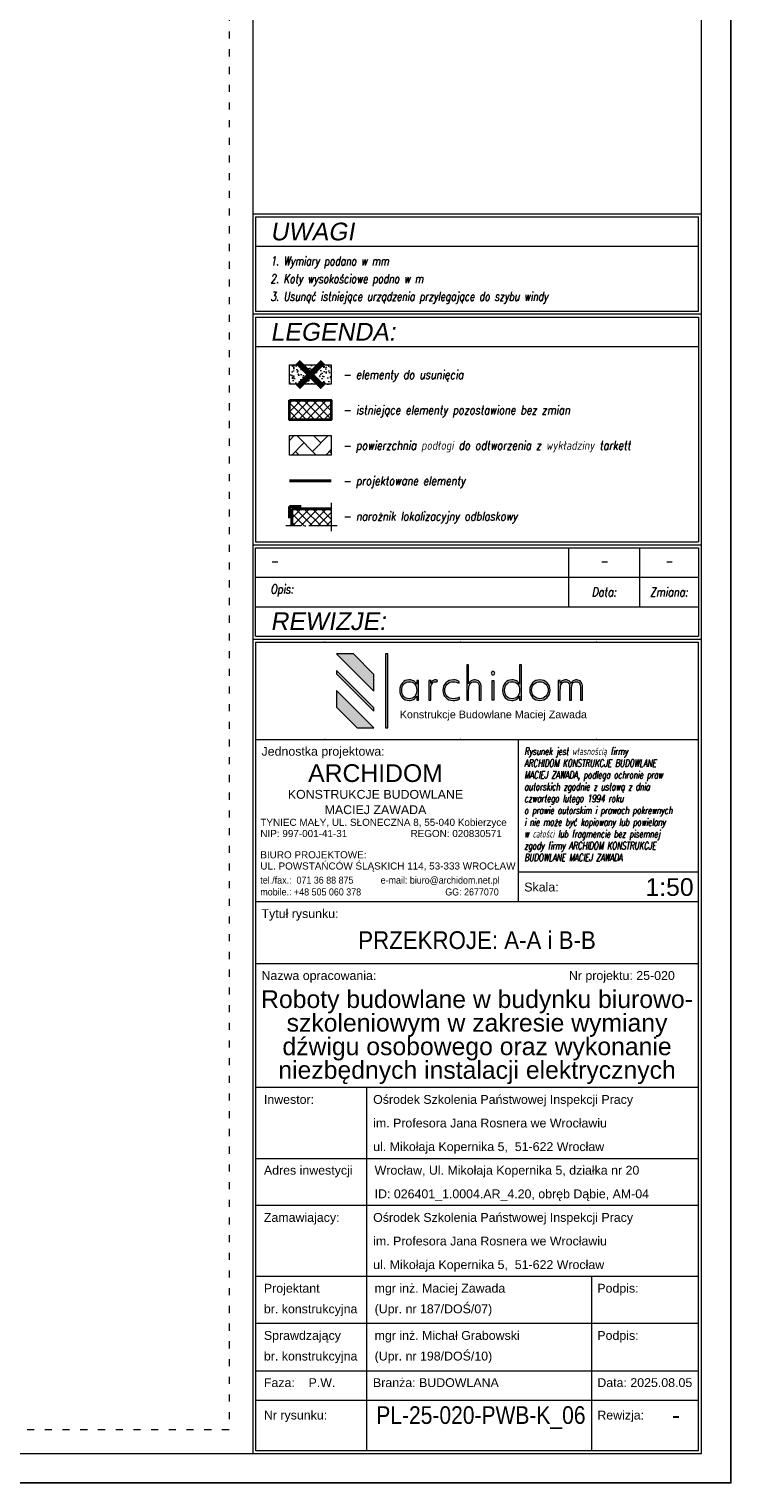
# Model space of a CAD drawing. Header units: millimetres. Extents: x 558 to 31258, y -5755 to 11028.
# Tile 57 of 58: x 30664 to 31258, y 8928 to 10160. Entities that reach past the tile are written whole.
import ezdxf
from ezdxf.enums import TextEntityAlignment as Align

# ---------------------------------------------------------------- set-up
doc = ezdxf.new("R2010")
doc.units = ezdxf.units.MM
doc.linetypes.add('ACAD_ISO03W100', pattern=[30, 12, -18])
doc.linetypes.add('ACAD_ISO04W100', pattern=[30, 24, -3, 0, -3])
for name, color, linetype, lineweight in [('K_Grube', 4, 'Continuous', 35), ('K_Grube_projektowane', 10, 'Continuous', 40), ('K_Kreskowanie', 8, 'Continuous', 5), ('K_Naroznik', 160, 'Continuous', 40), ('K_Opis_zmienny', 2, 'Continuous', 13), ('K_Osie', 1, 'ACAD_ISO04W100', 5), ('K_Ramka', 7, 'Continuous', 18), ('K_Widokowe', 6, 'Continuous', 13), ('K_Wyburzenia', 8, 'Continuous', 5)]:
    doc.layers.add(name, color=color, linetype=linetype, lineweight=lineweight)
doc.styles.add('Logo1', font='arial.ttf', dxfattribs={"height": 13})
doc.styles.get("Standard").update_dxf_attribs({"font": 'arial.ttf'})
doc.styles.add('Tytuł 20', font='arial.ttf', dxfattribs={"width": 0.8, "oblique": 10, "height": 6})
doc.styles.add('Zwykły 100', font='romans.shx', dxfattribs={"width": 0.8, "oblique": 10, "height": 15})
doc.styles.add('Zwykły 20', font='romans.shx', dxfattribs={"width": 0.8, "oblique": 10, "height": 3})

# ---------------------------------------------------------------- blocks, each defined once
blk = doc.blocks.new('Logo_archidom_2018_black')
at = {"lineweight": 0}
h = blk.add_hatch(color=256, dxfattribs=at)
h.dxf.hatch_style = 2
h.paths.add_polyline_path([(-181.7, 145), (-210, 145), (-147, 82), (-147, 110.3)])
h = blk.add_hatch(color=256, dxfattribs=at)
h.dxf.hatch_style = 2
h.paths.add_polyline_path([(-123, 145), (-127, 145), (-127, 20), (-123, 20)])
h = blk.add_hatch(color=256, dxfattribs=at)
h.dxf.hatch_style = 2
edge = h.paths.add_edge_path()
edge.add_spline(control_points=[(34.9, 66.8), (34.9, 66.8), (31.7, 66.8), (31.7, 66.8), (31.7, 66.8), (31.7, 87.6), (31.7, 87.6), (31.7, 91.2), (31, 93.8), (29.7, 95.5), (28.5, 97.1), (26.4, 97.9), (23.5, 97.9), (20.1, 97.9), (17.5, 96.7), (16, 94.3), (14.4, 91.9), (13.6, 88.1), (13.6, 82.9), (13.6, 82.9), (13.6, 66.8), (13.6, 66.8), (13.6, 66.8), (10.3, 66.8), (10.3, 66.8), (10.3, 66.8), (10.3, 126.5), (10.3, 126.5), (10.3, 126.5), (13.6, 126.5), (13.6, 126.5), (13.6, 126.5), (13.6, 94.6), (13.6, 94.6), (14.7, 97), (16, 98.7), (17.7, 99.6), (19.3, 100.5), (21.5, 101), (24.4, 101), (27.6, 101), (30.2, 99.9), (32.1, 97.8), (34, 95.6), (34.9, 92.7), (34.9, 88.9), (34.9, 88.9), (34.9, 66.8), (34.9, 66.8)], knot_values=[0, 0, 0, 0, 1, 1, 1, 2, 2, 2, 3, 3, 3, 4, 4, 4, 5, 5, 5, 6, 6, 6, 7, 7, 7, 8, 8, 8, 9, 9, 9, 10, 10, 10, 11, 11, 11, 12, 12, 12, 13, 13, 13, 14, 14, 14, 15, 15, 15, 16, 16, 16, 16], degree=3, periodic=0)
h = blk.add_hatch(color=256, dxfattribs=at)
h.dxf.hatch_style = 2
edge = h.paths.add_edge_path()
edge.add_spline(control_points=[(103, 66.8), (103, 66.8), (99.8, 66.8), (99.8, 66.8), (99.8, 66.8), (99.8, 73.2), (99.8, 73.2), (98.3, 70.7), (96.5, 68.9), (94.4, 67.8), (92.3, 66.7), (89.8, 66.1), (86.9, 66.1), (82.3, 66.1), (78.5, 67.7), (75.6, 70.8), (72.7, 73.9), (71.2, 78), (71.2, 83.2), (71.2, 88.5), (72.6, 92.8), (75.5, 96), (78.4, 99.3), (82.1, 101), (86.7, 101), (90.2, 101), (92.9, 100.4), (94.8, 99.3), (96.7, 98.2), (98.4, 96.4), (99.8, 93.9), (99.8, 93.9), (99.8, 126.5), (99.8, 126.5), (99.8, 126.5), (103, 126.5), (103, 126.5), (103, 126.5), (103, 66.8), (103, 66.8)], knot_values=[0, 0, 0, 0, 1, 1, 1, 2, 2, 2, 3, 3, 3, 4, 4, 4, 5, 5, 5, 6, 6, 6, 7, 7, 7, 8, 8, 8, 9, 9, 9, 10, 10, 10, 11, 11, 11, 12, 12, 12, 13, 13, 13, 13], degree=3, periodic=0)
edge = h.paths.add_edge_path()
edge.add_spline(control_points=[(99.8, 83.6), (99.8, 88), (98.6, 91.5), (96.3, 94.1), (93.9, 96.6), (90.8, 97.9), (86.9, 97.9), (83.2, 97.9), (80.2, 96.6), (77.9, 93.9), (75.6, 91.2), (74.5, 87.6), (74.5, 83.2), (74.5, 78.9), (75.6, 75.5), (78, 72.9), (80.3, 70.4), (83.4, 69.1), (87.3, 69.1), (91.1, 69.1), (94.2, 70.4), (96.4, 73.1), (98.7, 75.7), (99.8, 79.2), (99.8, 83.6)], knot_values=[0, 0, 0, 0, 1, 1, 1, 2, 2, 2, 3, 3, 3, 4, 4, 4, 5, 5, 5, 6, 6, 6, 7, 7, 7, 8, 8, 8, 8], degree=3, periodic=0)
h = blk.add_hatch(color=256, dxfattribs=at)
h.dxf.hatch_style = 2
h.paths.add_polyline_path([(-210, 116.8), (-210, 111.2), (-147, 48.2), (-147, 53.8)])
h = blk.add_hatch(color=256, dxfattribs=at)
h.dxf.hatch_style = 2
edge = h.paths.add_edge_path()
edge.add_spline(control_points=[(-71.2, 66.8), (-71.2, 66.8), (-74.4, 66.8), (-74.4, 66.8), (-74.4, 66.8), (-74.4, 73.2), (-74.4, 73.2), (-75.9, 70.7), (-77.7, 68.9), (-79.8, 67.8), (-81.9, 66.7), (-84.4, 66.1), (-87.3, 66.1), (-92, 66.1), (-95.7, 67.7), (-98.7, 70.8), (-101.6, 73.9), (-103, 78), (-103, 83.2), (-103, 88.5), (-101.6, 92.8), (-98.7, 96), (-95.8, 99.3), (-92.1, 101), (-87.5, 101), (-84.2, 101), (-81.6, 100.4), (-79.6, 99.3), (-77.6, 98.2), (-75.8, 96.4), (-74.4, 93.9), (-74.4, 93.9), (-74.4, 100.2), (-74.4, 100.2), (-74.4, 100.2), (-71.2, 100.2), (-71.2, 100.2), (-71.2, 100.2), (-71.2, 66.8), (-71.2, 66.8)], knot_values=[0, 0, 0, 0, 1, 1, 1, 2, 2, 2, 3, 3, 3, 4, 4, 4, 5, 5, 5, 6, 6, 6, 7, 7, 7, 8, 8, 8, 9, 9, 9, 10, 10, 10, 11, 11, 11, 12, 12, 12, 13, 13, 13, 13], degree=3, periodic=0)
edge = h.paths.add_edge_path()
edge.add_spline(control_points=[(-74.4, 83.6), (-74.4, 88), (-75.6, 91.5), (-77.9, 94.1), (-80.3, 96.6), (-83.4, 97.9), (-87.3, 97.9), (-91, 97.9), (-94, 96.6), (-96.3, 93.9), (-98.6, 91.2), (-99.8, 87.6), (-99.8, 83.2), (-99.8, 78.9), (-98.6, 75.5), (-96.3, 72.9), (-93.9, 70.4), (-90.8, 69.1), (-86.9, 69.1), (-83.1, 69.1), (-80.1, 70.4), (-77.8, 73.1), (-75.6, 75.7), (-74.4, 79.2), (-74.4, 83.6)], knot_values=[0, 0, 0, 0, 1, 1, 1, 2, 2, 2, 3, 3, 3, 4, 4, 4, 5, 5, 5, 6, 6, 6, 7, 7, 7, 8, 8, 8, 8], degree=3, periodic=0)
h = blk.add_hatch(color=256, dxfattribs=at)
h.dxf.hatch_style = 2
edge = h.paths.add_edge_path()
edge.add_spline(control_points=[(-39, 100.2), (-39, 100.2), (-40.1, 97.2), (-40.1, 97.2), (-40.5, 97.4), (-40.9, 97.6), (-41.4, 97.7), (-41.9, 97.9), (-42.4, 97.9), (-42.9, 97.9), (-45.6, 97.9), (-47.5, 96.6), (-48.8, 93.8), (-50.1, 91.1), (-50.7, 86.9), (-50.7, 81.3), (-50.7, 81.3), (-50.7, 66.8), (-50.7, 66.8), (-50.7, 66.8), (-53.9, 66.8), (-53.9, 66.8), (-53.9, 66.8), (-53.9, 100.2), (-53.9, 100.2), (-53.9, 100.2), (-50.7, 100.2), (-50.7, 100.2), (-50.7, 100.2), (-50.7, 94.9), (-50.7, 94.9), (-49.9, 97), (-48.9, 98.6), (-47.5, 99.5), (-46.2, 100.5), (-44.4, 101), (-42.2, 101), (-41.6, 101), (-41, 100.9), (-40.5, 100.8), (-39.9, 100.6), (-39.5, 100.5), (-39, 100.2)], knot_values=[0, 0, 0, 0, 1, 1, 1, 2, 2, 2, 3, 3, 3, 4, 4, 4, 5, 5, 5, 6, 6, 6, 7, 7, 7, 8, 8, 8, 9, 9, 9, 10, 10, 10, 11, 11, 11, 12, 12, 12, 13, 13, 13, 14, 14, 14, 14], degree=3, periodic=0)
h = blk.add_hatch(color=256, dxfattribs=at)
h.dxf.hatch_style = 2
edge = h.paths.add_edge_path()
edge.add_spline(control_points=[(-1.7, 68.5), (-3.3, 67.7), (-5.1, 67.1), (-7, 66.7), (-8.8, 66.3), (-10.9, 66.1), (-13, 66.1), (-18, 66.1), (-22.1, 67.7), (-25.3, 70.9), (-28.5, 74.1), (-30.1, 78.3), (-30.1, 83.3), (-30.1, 88.6), (-28.4, 92.8), (-25.1, 96.1), (-21.8, 99.3), (-17.4, 101), (-12.1, 101), (-10.3, 101), (-8.6, 100.8), (-7, 100.4), (-5.4, 99.9), (-3.8, 99.3), (-2.3, 98.5), (-2.3, 98.5), (-2.3, 95.2), (-2.3, 95.2), (-3.8, 96.1), (-5.4, 96.8), (-7.1, 97.2), (-8.7, 97.7), (-10.4, 97.9), (-12.1, 97.9), (-16.7, 97.9), (-20.3, 96.6), (-22.9, 93.9), (-25.5, 91.2), (-26.8, 87.6), (-26.8, 83), (-26.8, 79), (-25.5, 75.6), (-22.7, 73), (-20, 70.4), (-16.5, 69.1), (-12.1, 69.1), (-10.1, 69.1), (-8.3, 69.4), (-6.6, 69.8), (-4.8, 70.3), (-3.2, 71), (-1.7, 71.9), (-1.7, 71.9), (-1.7, 68.5), (-1.7, 68.5)], knot_values=[0, 0, 0, 0, 1, 1, 1, 2, 2, 2, 3, 3, 3, 4, 4, 4, 5, 5, 5, 6, 6, 6, 7, 7, 7, 8, 8, 8, 9, 9, 9, 10, 10, 10, 11, 11, 11, 12, 12, 12, 13, 13, 13, 14, 14, 14, 15, 15, 15, 16, 16, 16, 17, 17, 17, 18, 18, 18, 18], degree=3, periodic=0)
h = blk.add_hatch(color=256, dxfattribs=at)
h.dxf.hatch_style = 2
edge = h.paths.add_edge_path()
edge.add_spline(control_points=[(57.7, 112.4), (57.7, 111.6), (57.5, 110.9), (56.9, 110.3), (56.3, 109.8), (55.6, 109.5), (54.8, 109.5), (54, 109.5), (53.4, 109.8), (52.8, 110.3), (52.2, 110.9), (51.9, 111.6), (51.9, 112.4), (51.9, 113.2), (52.2, 113.9), (52.8, 114.4), (53.4, 115), (54, 115.3), (54.8, 115.3), (55.6, 115.3), (56.3, 115), (56.9, 114.4), (57.5, 113.9), (57.7, 113.2), (57.7, 112.4)], knot_values=[0, 0, 0, 0, 1, 1, 1, 2, 2, 2, 3, 3, 3, 4, 4, 4, 5, 5, 5, 6, 6, 6, 7, 7, 7, 8, 8, 8, 8], degree=3, periodic=0)
h.paths.add_polyline_path([(56.5, 66.8), (53.3, 66.8), (53.3, 100.2), (56.5, 100.2)])
h = blk.add_hatch(color=256, dxfattribs=at)
h.dxf.hatch_style = 2
edge = h.paths.add_edge_path()
edge.add_spline(control_points=[(151.6, 83.7), (151.6, 78.8), (149.9, 74.6), (146.5, 71.2), (143.1, 67.8), (139, 66.1), (134.2, 66.1), (129.4, 66.1), (125.4, 67.8), (122, 71.2), (118.6, 74.6), (117, 78.8), (117, 83.7), (117, 88.5), (118.6, 92.6), (122, 96), (125.3, 99.3), (129.4, 101), (134.2, 101), (139.1, 101), (143.2, 99.3), (146.6, 96), (149.9, 92.6), (151.6, 88.5), (151.6, 83.7)], knot_values=[0, 0, 0, 0, 1, 1, 1, 2, 2, 2, 3, 3, 3, 4, 4, 4, 5, 5, 5, 6, 6, 6, 7, 7, 7, 8, 8, 8, 8], degree=3, periodic=0)
edge = h.paths.add_edge_path()
edge.add_spline(control_points=[(148.3, 83.6), (148.3, 87.6), (147, 91), (144.3, 93.8), (141.6, 96.6), (138.3, 97.9), (134.3, 97.9), (130.4, 97.9), (127, 96.6), (124.3, 93.8), (121.6, 91.1), (120.2, 87.7), (120.2, 83.6), (120.2, 79.5), (121.6, 76.1), (124.3, 73.3), (127.1, 70.5), (130.4, 69.1), (134.3, 69.1), (138.2, 69.1), (141.5, 70.5), (144.3, 73.3), (147, 76.1), (148.3, 79.5), (148.3, 83.6)], knot_values=[0, 0, 0, 0, 1, 1, 1, 2, 2, 2, 3, 3, 3, 4, 4, 4, 5, 5, 5, 6, 6, 6, 7, 7, 7, 8, 8, 8, 8], degree=3, periodic=0)
h = blk.add_hatch(color=256, dxfattribs=at)
h.dxf.hatch_style = 2
edge = h.paths.add_edge_path()
edge.add_spline(control_points=[(206.4, 66.8), (206.4, 66.8), (203.1, 66.8), (203.1, 66.8), (203.1, 66.8), (203.1, 87.6), (203.1, 87.6), (203.1, 91.1), (202.6, 93.7), (201.4, 95.4), (200.3, 97.1), (198.5, 97.9), (196, 97.9), (193, 97.9), (190.9, 97), (189.7, 95.1), (188.5, 93.2), (187.9, 89.4), (187.9, 83.6), (187.9, 83.6), (187.9, 66.8), (187.9, 66.8), (187.9, 66.8), (184.7, 66.8), (184.7, 66.8), (184.7, 66.8), (184.7, 87.6), (184.7, 87.6), (184.7, 91.2), (184.1, 93.9), (183, 95.5), (182, 97.1), (180.1, 97.9), (177.6, 97.9), (174.4, 97.9), (172.2, 96.8), (170.8, 94.4), (169.4, 92.1), (168.8, 88.2), (168.8, 82.9), (168.8, 82.9), (168.8, 66.8), (168.8, 66.8), (168.8, 66.8), (165.5, 66.8), (165.5, 66.8), (165.5, 66.8), (165.5, 100.2), (165.5, 100.2), (165.5, 100.2), (168.8, 100.2), (168.8, 100.2), (168.8, 100.2), (168.8, 95.2), (168.8, 95.2), (169.5, 97.1), (170.7, 98.5), (172.2, 99.5), (173.8, 100.5), (175.8, 101), (178.2, 101), (180.2, 101), (182, 100.5), (183.6, 99.4), (185.2, 98.4), (186.3, 96.9), (187, 95), (187.8, 97), (189, 98.5), (190.5, 99.5), (192.1, 100.5), (194.1, 101), (196.6, 101), (199.5, 101), (201.9, 99.9), (203.7, 97.7), (205.5, 95.5), (206.4, 92.6), (206.4, 88.9), (206.4, 88.9), (206.4, 66.8), (206.4, 66.8)], knot_values=[0, 0, 0, 0, 1, 1, 1, 2, 2, 2, 3, 3, 3, 4, 4, 4, 5, 5, 5, 6, 6, 6, 7, 7, 7, 8, 8, 8, 9, 9, 9, 10, 10, 10, 11, 11, 11, 12, 12, 12, 13, 13, 13, 14, 14, 14, 15, 15, 15, 16, 16, 16, 17, 17, 17, 18, 18, 18, 19, 19, 19, 20, 20, 20, 21, 21, 21, 22, 22, 22, 23, 23, 23, 24, 24, 24, 25, 25, 25, 26, 26, 26, 27, 27, 27, 27], degree=3, periodic=0)
h = blk.add_hatch(color=256, dxfattribs=at)
h.dxf.hatch_style = 2
h.paths.add_polyline_path([(-210, 83), (-210, 54.7), (-175.3, 20), (-147, 20)])
for p, q in [((-181.7, 145), (-210, 145)), ((-147, 82), (-210, 145)), ((-147, 110.3), (-181.7, 145)), ((-210, 116.8), (-210, 111.2)), ((-147, 53.8), (-210, 116.8)), ((-147, 48.2), (-210, 111.2)), ((-147, 82), (-147, 110.3)), ((-210, 83), (-210, 54.7)), ((-147, 20), (-210, 83)), ((-175.3, 20), (-210, 54.7)), ((-147, 48.2), (-147, 53.8)), ((-175.3, 20), (-147, 20))]:
    blk.add_line(p, q, dxfattribs=at)
for points in [[(-123, 20), (-123, 145), (-127, 145), (-127, 20), (-123, 20)], [(56.5, 66.8), (53.3, 66.8), (53.3, 100.2), (56.5, 100.2), (56.5, 66.8)]]:
    blk.add_lwpolyline(points, dxfattribs=at)
for points, knots in [([(34.9, 66.8), (34.9, 66.8), (31.7, 66.8), (31.7, 66.8), (31.7, 66.8), (31.7, 87.6), (31.7, 87.6), (31.7, 91.2), (31, 93.8), (29.7, 95.5), (28.5, 97.1), (26.4, 97.9), (23.5, 97.9), (20.1, 97.9), (17.5, 96.7), (16, 94.3), (14.4, 91.9), (13.6, 88.1), (13.6, 82.9), (13.6, 82.9), (13.6, 66.8), (13.6, 66.8), (13.6, 66.8), (10.3, 66.8), (10.3, 66.8), (10.3, 66.8), (10.3, 126.5), (10.3, 126.5), (10.3, 126.5), (13.6, 126.5), (13.6, 126.5), (13.6, 126.5), (13.6, 94.6), (13.6, 94.6), (14.7, 97), (16, 98.7), (17.7, 99.6), (19.3, 100.5), (21.5, 101), (24.4, 101), (27.6, 101), (30.2, 99.9), (32.1, 97.8), (34, 95.6), (34.9, 92.7), (34.9, 88.9), (34.9, 88.9), (34.9, 66.8), (34.9, 66.8)], [0, 0, 0, 0, 1, 1, 1, 2, 2, 2, 3, 3, 3, 4, 4, 4, 5, 5, 5, 6, 6, 6, 7, 7, 7, 8, 8, 8, 9, 9, 9, 10, 10, 10, 11, 11, 11, 12, 12, 12, 13, 13, 13, 14, 14, 14, 15, 15, 15, 16, 16, 16, 16]), ([(103, 66.8), (103, 66.8), (99.8, 66.8), (99.8, 66.8), (99.8, 66.8), (99.8, 73.2), (99.8, 73.2), (98.3, 70.7), (96.5, 68.9), (94.4, 67.8), (92.3, 66.7), (89.8, 66.1), (86.9, 66.1), (82.3, 66.1), (78.5, 67.7), (75.6, 70.8), (72.7, 73.9), (71.2, 78), (71.2, 83.2), (71.2, 88.5), (72.6, 92.8), (75.5, 96), (78.4, 99.3), (82.1, 101), (86.7, 101), (90.2, 101), (92.9, 100.4), (94.8, 99.3), (96.7, 98.2), (98.4, 96.4), (99.8, 93.9), (99.8, 93.9), (99.8, 126.5), (99.8, 126.5), (99.8, 126.5), (103, 126.5), (103, 126.5), (103, 126.5), (103, 66.8), (103, 66.8)], [0, 0, 0, 0, 1, 1, 1, 2, 2, 2, 3, 3, 3, 4, 4, 4, 5, 5, 5, 6, 6, 6, 7, 7, 7, 8, 8, 8, 9, 9, 9, 10, 10, 10, 11, 11, 11, 12, 12, 12, 13, 13, 13, 13]), ([(-71.2, 66.8), (-71.2, 66.8), (-74.4, 66.8), (-74.4, 66.8), (-74.4, 66.8), (-74.4, 73.2), (-74.4, 73.2), (-75.9, 70.7), (-77.7, 68.9), (-79.8, 67.8), (-81.9, 66.7), (-84.4, 66.1), (-87.3, 66.1), (-92, 66.1), (-95.7, 67.7), (-98.7, 70.8), (-101.6, 73.9), (-103, 78), (-103, 83.2), (-103, 88.5), (-101.6, 92.8), (-98.7, 96), (-95.8, 99.3), (-92.1, 101), (-87.5, 101), (-84.2, 101), (-81.6, 100.4), (-79.6, 99.3), (-77.6, 98.2), (-75.8, 96.4), (-74.4, 93.9), (-74.4, 93.9), (-74.4, 100.2), (-74.4, 100.2), (-74.4, 100.2), (-71.2, 100.2), (-71.2, 100.2), (-71.2, 100.2), (-71.2, 66.8), (-71.2, 66.8)], [0, 0, 0, 0, 1, 1, 1, 2, 2, 2, 3, 3, 3, 4, 4, 4, 5, 5, 5, 6, 6, 6, 7, 7, 7, 8, 8, 8, 9, 9, 9, 10, 10, 10, 11, 11, 11, 12, 12, 12, 13, 13, 13, 13]), ([(-39, 100.2), (-39, 100.2), (-40.1, 97.2), (-40.1, 97.2), (-40.5, 97.4), (-40.9, 97.6), (-41.4, 97.7), (-41.9, 97.9), (-42.4, 97.9), (-42.9, 97.9), (-45.6, 97.9), (-47.5, 96.6), (-48.8, 93.8), (-50.1, 91.1), (-50.7, 86.9), (-50.7, 81.3), (-50.7, 81.3), (-50.7, 66.8), (-50.7, 66.8), (-50.7, 66.8), (-53.9, 66.8), (-53.9, 66.8), (-53.9, 66.8), (-53.9, 100.2), (-53.9, 100.2), (-53.9, 100.2), (-50.7, 100.2), (-50.7, 100.2), (-50.7, 100.2), (-50.7, 94.9), (-50.7, 94.9), (-49.9, 97), (-48.9, 98.6), (-47.5, 99.5), (-46.2, 100.5), (-44.4, 101), (-42.2, 101), (-41.6, 101), (-41, 100.9), (-40.5, 100.8), (-39.9, 100.6), (-39.5, 100.5), (-39, 100.2)], [0, 0, 0, 0, 1, 1, 1, 2, 2, 2, 3, 3, 3, 4, 4, 4, 5, 5, 5, 6, 6, 6, 7, 7, 7, 8, 8, 8, 9, 9, 9, 10, 10, 10, 11, 11, 11, 12, 12, 12, 13, 13, 13, 14, 14, 14, 14]), ([(-1.7, 68.5), (-3.3, 67.7), (-5.1, 67.1), (-7, 66.7), (-8.8, 66.3), (-10.9, 66.1), (-13, 66.1), (-18, 66.1), (-22.1, 67.7), (-25.3, 70.9), (-28.5, 74.1), (-30.1, 78.3), (-30.1, 83.3), (-30.1, 88.6), (-28.4, 92.8), (-25.1, 96.1), (-21.8, 99.3), (-17.4, 101), (-12.1, 101), (-10.3, 101), (-8.6, 100.8), (-7, 100.4), (-5.4, 99.9), (-3.8, 99.3), (-2.3, 98.5), (-2.3, 98.5), (-2.3, 95.2), (-2.3, 95.2), (-3.8, 96.1), (-5.4, 96.8), (-7.1, 97.2), (-8.7, 97.7), (-10.4, 97.9), (-12.1, 97.9), (-16.7, 97.9), (-20.3, 96.6), (-22.9, 93.9), (-25.5, 91.2), (-26.8, 87.6), (-26.8, 83), (-26.8, 79), (-25.5, 75.6), (-22.7, 73), (-20, 70.4), (-16.5, 69.1), (-12.1, 69.1), (-10.1, 69.1), (-8.3, 69.4), (-6.6, 69.8), (-4.8, 70.3), (-3.2, 71), (-1.7, 71.9), (-1.7, 71.9), (-1.7, 68.5), (-1.7, 68.5)], [0, 0, 0, 0, 1, 1, 1, 2, 2, 2, 3, 3, 3, 4, 4, 4, 5, 5, 5, 6, 6, 6, 7, 7, 7, 8, 8, 8, 9, 9, 9, 10, 10, 10, 11, 11, 11, 12, 12, 12, 13, 13, 13, 14, 14, 14, 15, 15, 15, 16, 16, 16, 17, 17, 17, 18, 18, 18, 18]), ([(57.7, 112.4), (57.7, 111.6), (57.5, 110.9), (56.9, 110.3), (56.3, 109.8), (55.6, 109.5), (54.8, 109.5), (54, 109.5), (53.4, 109.8), (52.8, 110.3), (52.2, 110.9), (51.9, 111.6), (51.9, 112.4), (51.9, 113.2), (52.2, 113.9), (52.8, 114.4), (53.4, 115), (54, 115.3), (54.8, 115.3), (55.6, 115.3), (56.3, 115), (56.9, 114.4), (57.5, 113.9), (57.7, 113.2), (57.7, 112.4)], [0, 0, 0, 0, 1, 1, 1, 2, 2, 2, 3, 3, 3, 4, 4, 4, 5, 5, 5, 6, 6, 6, 7, 7, 7, 8, 8, 8, 8]), ([(151.6, 83.7), (151.6, 78.8), (149.9, 74.6), (146.5, 71.2), (143.1, 67.8), (139, 66.1), (134.2, 66.1), (129.4, 66.1), (125.4, 67.8), (122, 71.2), (118.6, 74.6), (117, 78.8), (117, 83.7), (117, 88.5), (118.6, 92.6), (122, 96), (125.3, 99.3), (129.4, 101), (134.2, 101), (139.1, 101), (143.2, 99.3), (146.6, 96), (149.9, 92.6), (151.6, 88.5), (151.6, 83.7)], [0, 0, 0, 0, 1, 1, 1, 2, 2, 2, 3, 3, 3, 4, 4, 4, 5, 5, 5, 6, 6, 6, 7, 7, 7, 8, 8, 8, 8]), ([(206.4, 66.8), (206.4, 66.8), (203.1, 66.8), (203.1, 66.8), (203.1, 66.8), (203.1, 87.6), (203.1, 87.6), (203.1, 91.1), (202.6, 93.7), (201.4, 95.4), (200.3, 97.1), (198.5, 97.9), (196, 97.9), (193, 97.9), (190.9, 97), (189.7, 95.1), (188.5, 93.2), (187.9, 89.4), (187.9, 83.6), (187.9, 83.6), (187.9, 66.8), (187.9, 66.8), (187.9, 66.8), (184.7, 66.8), (184.7, 66.8), (184.7, 66.8), (184.7, 87.6), (184.7, 87.6), (184.7, 91.2), (184.1, 93.9), (183, 95.5), (182, 97.1), (180.1, 97.9), (177.6, 97.9), (174.4, 97.9), (172.2, 96.8), (170.8, 94.4), (169.4, 92.1), (168.8, 88.2), (168.8, 82.9), (168.8, 82.9), (168.8, 66.8), (168.8, 66.8), (168.8, 66.8), (165.5, 66.8), (165.5, 66.8), (165.5, 66.8), (165.5, 100.2), (165.5, 100.2), (165.5, 100.2), (168.8, 100.2), (168.8, 100.2), (168.8, 100.2), (168.8, 95.2), (168.8, 95.2), (169.5, 97.1), (170.7, 98.5), (172.2, 99.5), (173.8, 100.5), (175.8, 101), (178.2, 101), (180.2, 101), (182, 100.5), (183.6, 99.4), (185.2, 98.4), (186.3, 96.9), (187, 95), (187.8, 97), (189, 98.5), (190.5, 99.5), (192.1, 100.5), (194.1, 101), (196.6, 101), (199.5, 101), (201.9, 99.9), (203.7, 97.7), (205.5, 95.5), (206.4, 92.6), (206.4, 88.9), (206.4, 88.9), (206.4, 66.8), (206.4, 66.8)], [0, 0, 0, 0, 1, 1, 1, 2, 2, 2, 3, 3, 3, 4, 4, 4, 5, 5, 5, 6, 6, 6, 7, 7, 7, 8, 8, 8, 9, 9, 9, 10, 10, 10, 11, 11, 11, 12, 12, 12, 13, 13, 13, 14, 14, 14, 15, 15, 15, 16, 16, 16, 17, 17, 17, 18, 18, 18, 19, 19, 19, 20, 20, 20, 21, 21, 21, 22, 22, 22, 23, 23, 23, 24, 24, 24, 25, 25, 25, 26, 26, 26, 27, 27, 27, 27]), ([(-74.4, 83.6), (-74.4, 88), (-75.6, 91.5), (-77.9, 94.1), (-80.3, 96.6), (-83.4, 97.9), (-87.3, 97.9), (-91, 97.9), (-94, 96.6), (-96.3, 93.9), (-98.6, 91.2), (-99.8, 87.6), (-99.8, 83.2), (-99.8, 78.9), (-98.6, 75.5), (-96.3, 72.9), (-93.9, 70.4), (-90.8, 69.1), (-86.9, 69.1), (-83.1, 69.1), (-80.1, 70.4), (-77.8, 73.1), (-75.6, 75.7), (-74.4, 79.2), (-74.4, 83.6)], [0, 0, 0, 0, 1, 1, 1, 2, 2, 2, 3, 3, 3, 4, 4, 4, 5, 5, 5, 6, 6, 6, 7, 7, 7, 8, 8, 8, 8]), ([(99.8, 83.6), (99.8, 88), (98.6, 91.5), (96.3, 94.1), (93.9, 96.6), (90.8, 97.9), (86.9, 97.9), (83.2, 97.9), (80.2, 96.6), (77.9, 93.9), (75.6, 91.2), (74.5, 87.6), (74.5, 83.2), (74.5, 78.9), (75.6, 75.5), (78, 72.9), (80.3, 70.4), (83.4, 69.1), (87.3, 69.1), (91.1, 69.1), (94.2, 70.4), (96.4, 73.1), (98.7, 75.7), (99.8, 79.2), (99.8, 83.6)], [0, 0, 0, 0, 1, 1, 1, 2, 2, 2, 3, 3, 3, 4, 4, 4, 5, 5, 5, 6, 6, 6, 7, 7, 7, 8, 8, 8, 8]), ([(148.3, 83.6), (148.3, 87.6), (147, 91), (144.3, 93.8), (141.6, 96.6), (138.3, 97.9), (134.3, 97.9), (130.4, 97.9), (127, 96.6), (124.3, 93.8), (121.6, 91.1), (120.2, 87.7), (120.2, 83.6), (120.2, 79.5), (121.6, 76.1), (124.3, 73.3), (127.1, 70.5), (130.4, 69.1), (134.3, 69.1), (138.2, 69.1), (141.5, 70.5), (144.3, 73.3), (147, 76.1), (148.3, 79.5), (148.3, 83.6)], [0, 0, 0, 0, 1, 1, 1, 2, 2, 2, 3, 3, 3, 4, 4, 4, 5, 5, 5, 6, 6, 6, 7, 7, 7, 8, 8, 8, 8])]:
    blk.add_open_spline(points, degree=3, knots=knots, dxfattribs=at)
at = {"lineweight": 0, "ltscale": 5}
for p in [(-230, 165), (0, 165), (230, 165), (-230, 0), (0, 0), (230, 0)]:
    blk.add_point(p, dxfattribs=at)
at = {"lineweight": 0, "style": 'Logo1'}
blk.add_text('Konstrukcje Budowlane Maciej Zawada', height=13, dxfattribs=at).set_placement((-103, 42.5), align=Align.MIDDLE_LEFT)

msp = doc.modelspace()

# ---------------------------------------------------------------- hatches: boundary and pattern name
at = {"layer": 'K_Kreskowanie', "ltscale": 5}
h = msp.add_hatch(dxfattribs=at)
h.set_pattern_fill('ANSI37', color=256, scale=1.6)
h.set_pattern_definition([(45, (19630.345, -4679.859), (-3.5921024, 3.5921024), []), (135, (19630.345, -4679.859), (-3.5921024, -3.5921024), [])])
h.paths.add_polyline_path([(30919.612, 9845.389), (30884.112, 9845.389), (30884.112, 9828.889), (30919.612, 9828.889)])
h = msp.add_hatch(dxfattribs=at)
h.set_pattern_fill('ANSI37', color=256, scale=1.6)
h.set_pattern_definition([(45, (19630.345, -4771.859), (-3.5921024, 3.5921024), []), (135, (19630.345, -4771.859), (-3.5921024, -3.5921024), [])])
h.paths.add_polyline_path([(30919.612, 9753.389), (30886.112, 9753.389), (30886.112, 9738.889), (30919.612, 9738.889)])
at = {"layer": 'K_Widokowe', "transparency": 33554687}
h = msp.add_hatch(dxfattribs=at)
h.set_pattern_fill('AR-HBONE', color=10, scale=0.1)
h.set_pattern_definition([(45, (13833.984, 14069.437), (3e-15, 14.36841), [30.48, -10.16]), (135, (13841.169, 14076.621), (3e-15, 14.36841), [30.48, -10.16])])
h.paths.add_polyline_path([(30919.612, 9815.389), (30884.112, 9815.389), (30884.112, 9798.889), (30919.612, 9798.889)])
at = {"layer": 'K_Wyburzenia'}
h = msp.add_hatch(dxfattribs=at)
h.set_pattern_fill('AR-CONC', color=256, scale=0.05)
h.set_pattern_definition([(50, (27729.7455, 12624.955), (9.109233, -0.796954), [0.9525, -10.4775]), (355, (27729.7455, 12624.955), (-1.762171, 9.552842), [0.762, -8.38203]), (100.45144, (27730.505, 12624.889), (7.347062, 8.755888), [0.8095, -8.904512]), (46.1842, (27729.746, 12627.495), (13.553952, -2.102116), [1.42875, -15.71625]), (96.63556, (27730.875, 12627.32), (11.870207, 12.371306), [1.21425, -13.35678]), (351.18415, (27729.746, 12627.495), (11.870207, 12.371306), [1.143, -12.572987]), (21, (27731.0155, 12626.86), (7.58072, -5.11326), [0.9525, -10.4775]), (326, (27731.0155, 12626.86), (3.090101, 9.209398), [0.762, -8.382]), (71.45145, (27731.647, 12626.434), (10.670821, 4.096138), [0.8095, -8.904497]), (37.5, (27729.7455, 12624.955), (0.1544302, 4.227752), [0, -8.2804, 0, -8.509, 0, -8.41375]), (7.5, (27729.7455, 12624.955), (3.340983, 5.0090287), [0, -4.8514, 0, -8.0899, 0, -3.20675]), (327.5, (27726.9134, 12624.955), (6.7795298, -0.2864372), [0, -3.175, 0, -9.906, 0, -13.1445]), (317.5, (27725.6434, 12624.955), (7.406459, 1.2713246), [0, -4.1275, 0, -6.5786, 0, -9.3345])])
h.paths.add_polyline_path([(30919.612, 9875.389), (30884.112, 9875.389), (30884.112, 9858.889), (30919.612, 9858.889)])

# ---------------------------------------------------------------- linework, layer by layer
at = {"layer": 'Defpoints'}
msp.add_lwpolyline([(28288.02, 8927.836), (31258.02, 8927.836), (31258.02, 11027.836), (28288.02, 11027.836)], close=True, dxfattribs=at)
at = {"layer": 'K_Grube'}
msp.add_lwpolyline([(30884.112, 9845.389), (30919.612, 9845.389), (30919.612, 9828.889), (30884.112, 9828.889)], close=True, dxfattribs=at)
at = {"layer": 'K_Grube_projektowane'}
for p, q in [((30884.112, 9777.139), (30919.612, 9777.139)), ((30886.112, 9753.389), (30919.612, 9753.389)), ((30886.112, 9738.889), (30886.112, 9753.389))]:
    msp.add_line(p, q, dxfattribs=at)
at = {"layer": 'K_Naroznik'}
for p, q in [((30894.112, 9755.389), (30884.112, 9755.389)), ((30884.112, 9755.389), (30884.112, 9745.389))]:
    msp.add_line(p, q, dxfattribs=at)
at = {"layer": 'K_Opis_zmienny', "linetype": 'ACAD_ISO03W100', "ltscale": 0.5}
msp.add_lwpolyline([(29633.02, 10982.836), (30833.02, 10982.836), (30833.02, 8972.836), (29633.02, 8972.836)], close=True, dxfattribs=at)
at = {"layer": 'K_Osie'}
for p, q in [((30919.612, 9758.389), (30919.612, 9733.889)), ((30924.612, 9738.889), (30881.112, 9738.889))]:
    msp.add_line(p, q, dxfattribs=at)
at = {"layer": 'K_Ramka'}
for p, q in [((30853.02, 10387.836), (30853.02, 8952.836)), ((30853.02, 10387.836), (30853.02, 8952.836)), ((30853.02, 10003.389), (31233.02, 10003.389)), ((30853.02, 10003.389), (31233.02, 10003.389)), ((30855.52, 10000.889), (30855.52, 9920.889)), ((30855.52, 10000.889), (31230.52, 10000.889)), ((31230.52, 9920.889), (31230.52, 10000.889)), ((30855.52, 9975.889), (31230.52, 9975.889)), ((30855.52, 9920.889), (31230.52, 9920.889)), ((31233.02, 9918.389), (30853.02, 9918.389)), ((30855.52, 9915.889), (30855.52, 9725.389)), ((30855.52, 9915.889), (31230.52, 9915.889)), ((31230.52, 9915.889), (31230.52, 9725.389)), ((30855.52, 9890.889), (31230.52, 9890.889)), ((30853.02, 9722.889), (31233.02, 9722.889)), ((30853.02, 9722.889), (31233.02, 9722.889)), ((30855.52, 9725.389), (31230.52, 9725.389)), ((30855.52, 9720.389), (31230.52, 9720.389)), ((30855.52, 9645.389), (30855.52, 9720.389)), ((31120.52, 9720.389), (31120.52, 9670.389)), ((31180.52, 9720.389), (31180.52, 9670.389)), ((31230.52, 9720.389), (31230.52, 9645.389)), ((30855.52, 9695.389), (31230.52, 9695.389)), ((30855.52, 9670.389), (31230.52, 9670.389)), ((30853.02, 9642.889), (31233.02, 9642.889)), ((30853.02, 9642.889), (31233.02, 9642.889)), ((30855.52, 9645.389), (31230.52, 9645.389)), ((30855.52, 9645.389), (31230.52, 9645.389)), ((30855.52, 9640.389), (31230.52, 9640.389)), ((30855.52, 9640.389), (30855.52, 9606.614)), ((31230.52, 9248.079), (31230.52, 9640.389)), ((30855.52, 9557.889), (31230.52, 9557.889)), ((31078.02, 9420.336), (31078.02, 9557.889)), ((31230.52, 9445.336), (31078.02, 9445.336)), ((31078.02, 9420.336), (30855.52, 9420.336)), ((31230.52, 9420.336), (31078.02, 9420.336)), ((31230.52, 9367.836), (30855.52, 9367.836)), ((31230.52, 9262.836), (30855.52, 9262.836)), ((30949.465, 9262.836), (30949.465, 8955.336)), ((30949.465, 9262.836), (30949.465, 8955.336)), ((30856.171, 9202.836), (31230.52, 9202.836)), ((31230.52, 9162.836), (30855.52, 9162.836)), ((31230.52, 9102.836), (30855.52, 9102.836)), ((31139.904, 9102.836), (31139.904, 8997.836)), ((31139.904, 9102.836), (31139.904, 8997.836)), ((31230.52, 9062.836), (30855.52, 9062.836)), ((31230.52, 9062.836), (30855.52, 9062.836)), ((30855.52, 9022.836), (31230.52, 9022.836)), ((30855.52, 9022.836), (31230.52, 9022.836)), ((30855.52, 9022.836), (31230.52, 9022.836)), ((30855.52, 9022.836), (31230.52, 9022.836)), ((30855.52, 8997.836), (31230.52, 8997.836)), ((30855.52, 8997.836), (31230.52, 8997.836)), ((31139.904, 8997.836), (31139.904, 8955.336))]:
    msp.add_line(p, q, dxfattribs=at)
msp.add_lwpolyline([(28313.02, 8952.836), (31233.02, 8952.836), (31233.02, 11002.836), (28313.02, 11002.836)], close=True, dxfattribs=at)
msp.add_lwpolyline([(30855.52, 9606.614), (30855.52, 8955.336), (31230.52, 8955.336), (31230.52, 9248.079)], dxfattribs=at)
msp.add_lwpolyline([(30855.52, 9606.614), (30855.52, 8955.336), (31230.52, 8955.336), (31230.52, 9248.079)], dxfattribs=at)
at = {"layer": 'K_Widokowe', "color": 10, "transparency": 33554687}
msp.add_lwpolyline([(30884.112, 9815.389), (30919.612, 9815.389), (30919.612, 9798.889), (30884.112, 9798.889)], close=True, dxfattribs=at)
at = {"layer": 'K_Wyburzenia'}
msp.add_lwpolyline([(30884.112, 9875.389), (30919.612, 9875.389), (30919.612, 9858.889), (30884.112, 9858.889)], close=True, dxfattribs=at)
at = {"layer": 'K_Wyburzenia', "color": 9, "const_width": 5}
for points in [[(30891.255, 9877.746), (30912.468, 9856.533)], [(30912.468, 9877.746), (30891.255, 9856.533)]]:
    msp.add_lwpolyline(points, dxfattribs=at)

# ---------------------------------------------------------------- block references
at = {"layer": 'K_Ramka', "xscale": 0.5, "yscale": 0.5, "zscale": 0.5}
msp.add_blockref('Logo_archidom_2018_black', (31029.119, 9557.889), dxfattribs=at)

# ---------------------------------------------------------------- texts
at = {"layer": 'K_Ramka', "style": 'Tytuł 20', "oblique": 10}
for s, p in [('UWAGI', (30868.02, 9988.389)), ('LEGENDA:', (30868.02, 9903.389)), ('REWIZJE:', (30868.02, 9658.145))]:
    msp.add_text(s, height=15, dxfattribs=at).set_placement(p, align=Align.MIDDLE_LEFT)
at = {"layer": 'K_Ramka', "oblique": 10}
for s, height, style, width, p in [('1. Wymiary podano w mm', 7.5, 'Zwykły 20', 0.75, (30868.02, 9963.389)), ('2. Koty wysokościowe podno w m', 7.5, 'Zwykły 20', 0.75, (30868.02, 9948.389)), ('3. Usunąć istniejące urządzenia przylegające do szybu windy', 7.5, 'Zwykły 20', 0.75, (30868.02, 9933.389)), ('- elementy do usunięcia', 7.5, 'Zwykły 100', 0.8, (30929.612, 9867.139)), ('- istniejące elementy pozostawione bez zmian', 7.5, 'Zwykły 100', 0.8, (30929.612, 9837.139)), ('- powierzchnia podłogi do odtworzenia z wykładziny tarkett', 7.5, 'Zwykły 100', 0.8, (30929.612, 9807.139)), ('- projektowane elementy', 7.5, 'Zwykły 100', 0.8, (30929.612, 9777.139)), ('- narożnik lokalizacyjny odblaskowy', 7.5, 'Zwykły 100', 0.8, (30929.612, 9747.139)), ('-', 7.5, 'Zwykły 20', 0.8, (30868.02, 9708.961)), ('Opis:', 7.5, 'Zwykły 20', 0.8, (30868.02, 9685.389)), ('Rysunek jest własnością firmy', 6.25, 'Zwykły 20', 0.7, (31083.02, 9547.889)), ('ARCHIDOM KONSTRUKCJE BUDOWLANE', 6.25, 'Zwykły 20', 0.7, (31083.02, 9537.889)), ('MACIEJ ZAWADA, podlega ochronie praw', 6.25, 'Zwykły 20', 0.7, (31083.02, 9527.889)), ('autorskich zgodnie z ustawą z dnia', 6.25, 'Zwykły 20', 0.7, (31083.02, 9517.889)), ('czwartego lutego 1994 roku', 6.25, 'Zwykły 20', 0.7, (31083.02, 9507.889)), ('o prawie autorskim i prawach pokrewnych', 6.25, 'Zwykły 20', 0.7, (31083.02, 9497.889)), ('i nie może być kopiowany lub powielany', 6.25, 'Zwykły 20', 0.7, (31083.02, 9487.889)), ('w całości lub fragmencie bez pisemnej', 6.25, 'Zwykły 20', 0.7, (31083.02, 9477.889)), ('zgody firmy ARCHIDOM KONSTRUKCJE', 6.25, 'Zwykły 20', 0.7, (31083.02, 9467.889)), ('BUDOWLANE MACIEJ ZAWADA', 6.25, 'Zwykły 20', 0.7, (31083.02, 9457.889))]:
    msp.add_text(s, height=height, dxfattribs=dict(at, style=style, width=width)).set_placement(p, align=Align.MIDDLE_LEFT)
at = {"layer": 'K_Ramka', "style": 'Zwykły 20', "oblique": 10, "width": 0.8}
for s, p in [('-', (31150.52, 9708.961)), ('-', (31205.52, 9708.961)), ('Data:', (31150.52, 9682.889)), ('Zmiana:', (31205.52, 9682.889))]:
    msp.add_text(s, height=7.5, dxfattribs=at).set_placement(p, align=Align.MIDDLE_CENTER)
at = {"layer": 'K_Ramka'}
for s, p in [('Jednostka projektowa:', (30860.52, 9547.889)), ('Skala:', (31083.02, 9432.836)), ('Tytuł rysunku:', (30860.52, 9410.336)), ('Nazwa opracowania:', (30860.52, 9357.836)), ('Inwestor:', (30862.533, 9252.836)), ('Ośrodek Szkolenia Państwowej Inspekcji Pracy', (30955.053, 9252.836)), ('im. Profesora Jana Rosnera we Wrocławiu', (30955.053, 9232.836)), ('ul. Mikołaja Kopernika 5,  51-622 Wrocław', (30955.053, 9212.836)), ('Adres inwestycji', (30862.533, 9192.836)), ('Wrocław, Ul. Mikołaja Kopernika 5, działka nr 20', (30956.309, 9192.836)), ('ID: 026401_1.0004.AR_4.20, obręb Dąbie, AM-04', (30956.309, 9172.836)), ('Zamawiajacy:', (30862.533, 9152.836)), ('Ośrodek Szkolenia Państwowej Inspekcji Pracy', (30955.053, 9152.836)), ('im. Profesora Jana Rosnera we Wrocławiu', (30955.053, 9132.836)), ('ul. Mikołaja Kopernika 5,  51-622 Wrocław', (30955.053, 9112.836)), ('Projektant', (30862.533, 9092.836)), ('Projektant', (30862.533, 9092.836)), ('mgr inż. Maciej Zawada', (30956.309, 9092.836)), ('mgr inż. Maciej Zawada', (30956.309, 9092.836)), ('Podpis:', (31144.904, 9092.836)), ('Podpis:', (31144.904, 9092.836)), ('br. konstrukcyjna', (30862.533, 9075.336)), ('br. konstrukcyjna', (30862.533, 9075.336)), ('(Upr. nr 187/DOŚ/07)', (30956.309, 9075.336)), ('(Upr. nr 187/DOŚ/07)', (30956.309, 9075.336)), ('Sprawdzający', (30862.533, 9052.836)), ('Sprawdzający', (30862.533, 9052.836)), ('mgr inż. Michał Grabowski', (30956.309, 9052.836)), ('mgr inż. Michał Grabowski', (30956.309, 9052.836)), ('Podpis:', (31144.904, 9052.836)), ('Podpis:', (31144.904, 9052.836)), ('br. konstrukcyjna', (30862.533, 9035.336)), ('br. konstrukcyjna', (30862.533, 9035.336)), ('(Upr. nr 198/DOŚ/10)', (30956.309, 9035.336)), ('(Upr. nr 198/DOŚ/10)', (30956.309, 9035.336)), ('Faza:    P.W.', (30862.533, 9012.836)), ('Faza:    P.W.', (30862.533, 9012.836)), ('Branża: BUDOWLANA', (30954.901, 9012.836)), ('Branża: BUDOWLANA', (30954.901, 9012.836)), ('Data: 2025.08.05', (31144.904, 9012.836)), ('Nr rysunku:', (30862.533, 8985.336)), ('Rewizja:', (31144.904, 8985.336))]:
    msp.add_text(s, height=7.5, dxfattribs=at).set_placement(p, align=Align.MIDDLE_LEFT)
for s, height, p in [('ARCHIDOM', 15, (30957.02, 9529.389)), ('KONSTRUKCJE BUDOWLANE', 7.5, (30957.02, 9511.389)), ('MACIEJ ZAWADA', 7.5, (30957.02, 9498.389)), ('Roboty budowlane w budynku biurowo-', 15, (31043.02, 9337.836)), ('szkoleniowym w zakresie wymiany', 15, (31043.02, 9317.836)), ('dźwigu osobowego oraz wykonanie', 15, (31043.02, 9297.836)), ('niezbędnych instalacji elektrycznych', 15, (31043.02, 9277.836))]:
    msp.add_text(s, height=height, dxfattribs=at).set_placement(p, align=Align.MIDDLE_CENTER)
for s, p in [('TYNIEC MAŁY, UL. SŁONECZNA 8, 55-040 Kobierzyce', (30859.52, 9482.889)), ('NIP: 997-001-41-31                       REGON: 020830571', (30859.52, 9473.389)), ('BIURO PROJEKTOWE:', (30859.52, 9455.389)), ('UL. POWSTAŃCÓW ŚLĄSKICH 114, 53-333 WROCŁAW ', (30859.52, 9445.889))]:
    msp.add_text(s, height=6, dxfattribs=at).set_placement(p, align=Align.BOTTOM_LEFT)
at = {"layer": 'K_Ramka', "width": 0.9}
for s, p in [('tel./fax.:  071 36 88 875           e-mail: biuro@archidom.net.pl', (30859.52, 9433.889)), ('mobile.: +48 505 060 378                                  GG: 2677070', (30859.52, 9423.889))]:
    msp.add_text(s, height=6, dxfattribs=at).set_placement(p, align=Align.BOTTOM_LEFT)
at = {"layer": 'K_Ramka'}
for s, height, p in [('1:50', 15, (31226.451, 9432.836)), ('Nr projektu: 25-020', 7.5, (31210.52, 9357.836)), ('-', 15, (31214.904, 8985.336))]:
    msp.add_text(s, height=height, dxfattribs=at).set_placement(p, align=Align.MIDDLE_RIGHT)
at = {"layer": 'K_Ramka', "width": 0.9}
msp.add_text('PRZEKROJE: A-A i B-B', height=15, dxfattribs=at).set_placement((31043.02, 9387.836), align=Align.MIDDLE_CENTER)
at = {"layer": 'K_Ramka', "width": 0.85}
msp.add_text('PL-25-020-PWB-K_06', height=15, dxfattribs=at).set_placement((31134.904, 8985.336), align=Align.MIDDLE_RIGHT)

doc.saveas('drawing.dxf')
